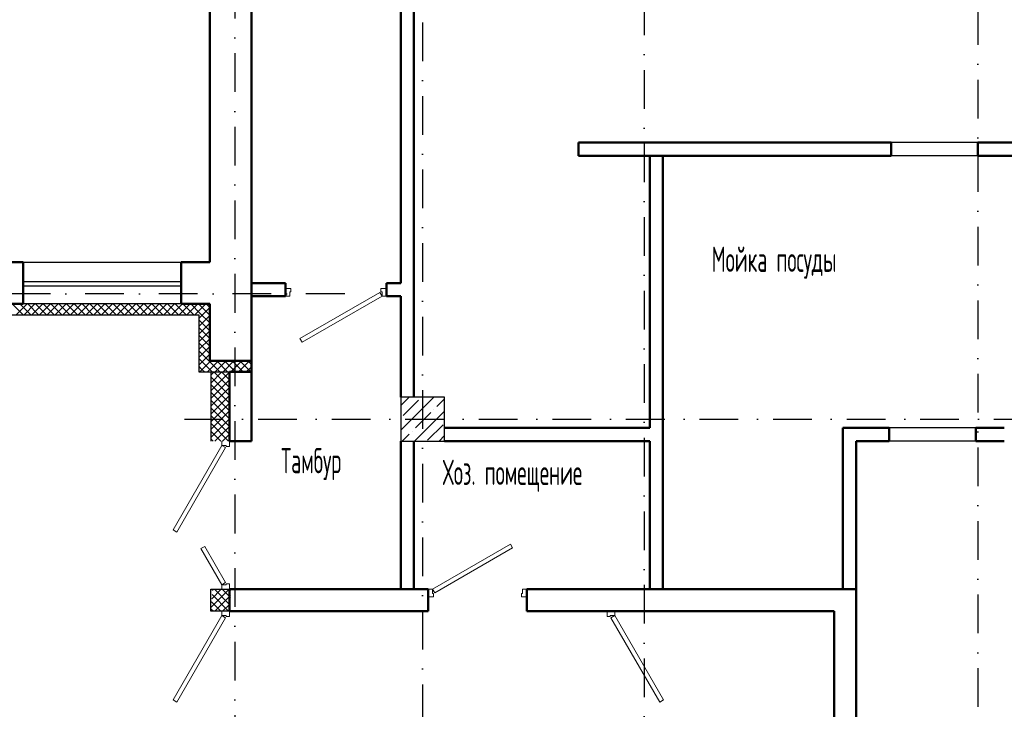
# Model space of a CAD drawing. Extents: x -1560602 to 321118, y -2308202 to -430103.
# Tile 97 of 104: x -1500266 to -1491295, y -2047798 to -2041513. Entities that reach past the tile are written whole.
import ezdxf

# ---------------------------------------------------------------- set-up
doc = ezdxf.new("R2010")
doc.units = 0
doc.header["$MEASUREMENT"] = 0
doc.linetypes.add('Dot & Dashed', pattern=[670.277762, 352.777767, -176.388884, 0, -141.111112])
doc.linetypes.add('Штрихпунктирная', pattern=[0.670278, 0.352778, -0.176389, 0, -0.141111])
doc.layers.add('Двери', color=4, linetype='CONTINUOUS', lineweight=15)
doc.layers.add('стены', color=5, linetype='CONTINUOUS', lineweight=50)
for name, color, linetype in [('Колонна', 7, 'CONTINUOUS'), ('колонна нижнего ряда', 1, 'CONTINUOUS'), ('Оси', 253, 'Dot & Dashed'), ('отделка', 240, 'CONTINUOUS'), ('Текст', 7, 'CONTINUOUS'), ('Утеплитель', 6, 'CONTINUOUS')]:
    doc.layers.add(name, color=color, linetype=linetype)
doc.styles.get("Standard").update_dxf_attribs({"font": 'spds.shx', "width": 0.7, "height": 250})

msp = doc.modelspace()

# ---------------------------------------------------------------- linework, layer by layer
at = {"layer": 'Двери', "color": 0, "linetype": 'Continuous'}
for p, q in [((-1497844.7, -2043963.4), (-1497794.7, -2043963.4)), ((-1497804.7, -2044033.4), (-1497844.7, -2044033.4)), ((-1497794.7, -2043993.4), (-1497804.7, -2043993.4)), ((-1497804.7, -2043993.4), (-1497804.7, -2044033.4)), ((-1497794.7, -2043963.4), (-1497794.7, -2043993.4)), ((-1497712.2, -2044418.8), (-1496984.7, -2043998.8)), ((-1496964.7, -2044033.4), (-1497692.2, -2044453.4)), ((-1496984.7, -2043998.8), (-1496964.7, -2044033.4)), ((-1496974.7, -2043993.4), (-1496974.7, -2043963.4)), ((-1496974.7, -2043963.4), (-1496924.7, -2043963.4)), ((-1496964.7, -2043993.4), (-1496974.7, -2043993.4)), ((-1496964.7, -2044033.4), (-1496964.7, -2043993.4)), ((-1496924.7, -2044033.4), (-1496964.7, -2044033.4)), ((-1497692.2, -2044453.4), (-1497712.2, -2044418.8)), ((-1498424.7, -2045353.4), (-1498424.7, -2045393.4)), ((-1498354.7, -2045403.4), (-1498354.7, -2045353.4)), ((-1498424.7, -2045393.4), (-1498869.2, -2046163.3)), ((-1498834.6, -2046183.3), (-1498390.1, -2045413.4)), ((-1498424.7, -2045393.4), (-1498384.7, -2045393.4)), ((-1498390.1, -2045413.4), (-1498424.7, -2045393.4)), ((-1498384.7, -2045393.4), (-1498384.7, -2045403.4)), ((-1498384.7, -2045403.4), (-1498354.7, -2045403.4)), ((-1498869.2, -2046163.3), (-1498834.6, -2046183.3)), ((-1498615.2, -2046333.5), (-1498580.6, -2046313.5)), ((-1498424.7, -2046663.4), (-1498615.2, -2046333.5)), ((-1498580.6, -2046313.5), (-1498390.1, -2046643.4)), ((-1496504.7, -2046703.4), (-1495794.6, -2046293.4)), ((-1495774.6, -2046328.1), (-1496484.7, -2046738.1)), ((-1495794.6, -2046293.4), (-1495774.6, -2046328.1)), ((-1498390.1, -2046643.4), (-1498424.7, -2046663.4)), ((-1498384.7, -2046663.4), (-1498424.7, -2046663.4)), ((-1498424.7, -2046663.4), (-1498424.7, -2046703.4)), ((-1498354.7, -2046653.4), (-1498384.7, -2046653.4)), ((-1498384.7, -2046653.4), (-1498384.7, -2046663.4)), ((-1498354.7, -2046703.4), (-1498354.7, -2046653.4)), ((-1496544.7, -2046703.4), (-1496504.7, -2046703.4)), ((-1496504.7, -2046703.4), (-1496504.7, -2046743.4)), ((-1496484.7, -2046738.1), (-1496504.7, -2046703.4)), ((-1495684.7, -2046743.4), (-1495684.7, -2046703.4)), ((-1495684.7, -2046703.4), (-1495644.7, -2046703.4)), ((-1496494.7, -2046773.4), (-1496544.7, -2046773.4)), ((-1496504.7, -2046743.4), (-1496494.7, -2046743.4)), ((-1496494.7, -2046743.4), (-1496494.7, -2046773.4)), ((-1495694.7, -2046773.4), (-1495694.7, -2046743.4)), ((-1495694.7, -2046743.4), (-1495684.7, -2046743.4)), ((-1495644.7, -2046773.4), (-1495694.7, -2046773.4)), ((-1498424.7, -2046903.4), (-1498424.7, -2046943.4)), ((-1498354.7, -2046953.4), (-1498354.7, -2046903.4)), ((-1494914.7, -2046953.4), (-1494914.7, -2046903.4)), ((-1494844.7, -2046903.4), (-1494844.7, -2046943.4)), ((-1498424.7, -2046943.4), (-1498869.2, -2047713.3)), ((-1498834.6, -2047733.3), (-1498390.1, -2046963.4)), ((-1498424.7, -2046943.4), (-1498384.7, -2046943.4)), ((-1498390.1, -2046963.4), (-1498424.7, -2046943.4)), ((-1498384.7, -2046943.4), (-1498384.7, -2046953.4)), ((-1498384.7, -2046953.4), (-1498354.7, -2046953.4)), ((-1494884.7, -2046953.4), (-1494914.7, -2046953.4)), ((-1494844.7, -2046943.4), (-1494884.7, -2046943.4)), ((-1494884.7, -2046943.4), (-1494884.7, -2046953.4)), ((-1494879.4, -2046963.4), (-1494844.7, -2046943.4)), ((-1494434.9, -2047733.3), (-1494879.4, -2046963.4)), ((-1494844.7, -2046943.4), (-1494400.2, -2047713.3)), ((-1498869.2, -2047713.3), (-1498834.6, -2047733.3)), ((-1494400.2, -2047713.3), (-1494434.9, -2047733.3))]:
    msp.add_line(p, q, dxfattribs=at)
at = {"layer": 'Колонна', "color": 0, "ltscale": 100}
for p, q in [((-1496394.7, -2044953.4), (-1496794.7, -2044953.4)), ((-1496794.7, -2044953.4), (-1496794.7, -2045353.4)), ((-1496394.7, -2045353.4), (-1496394.7, -2044953.4)), ((-1496794.7, -2045353.4), (-1496394.7, -2045353.4))]:
    msp.add_line(p, q, dxfattribs=at)
at = {"layer": 'колонна нижнего ряда', "color": 0, "lineweight": -3, "ltscale": 100}
for p, q in [((-1496794.7, -2045031), (-1496717.2, -2044953.4)), ((-1496794.7, -2045255.5), (-1496492.7, -2044953.4)), ((-1496773.4, -2045121.9), (-1496633, -2044981.5)), ((-1496605, -2044953.5), (-1496605, -2044953.5)), ((-1496464.7, -2045037.7), (-1496394.7, -2044967.7)), ((-1496668.2, -2045353.4), (-1496394.7, -2045080)), ((-1496661.1, -2045234.1), (-1496520.8, -2045093.8)), ((-1496492.7, -2045065.7), (-1496492.7, -2045065.7)), ((-1496548.9, -2045346.4), (-1496408.5, -2045206)), ((-1496780.4, -2045353.4), (-1496717.2, -2045290.2)), ((-1496689.2, -2045262.2), (-1496689.2, -2045262.2)), ((-1496443.7, -2045353.4), (-1496394.7, -2045304.5))]:
    msp.add_line(p, q, dxfattribs=at)
at = {"layer": 'Оси', "color": 0, "linetype": 'Штрихпунктирная', "lineweight": -3, "ltscale": 1000}
for p, q in [((-1494574.7, -2008453.4), (-1494574.7, -2057488.4)), ((-1491534.7, -2011893.4), (-1491534.7, -2057515.2)), ((-1498304.7, -2031093.6), (-1498304.7, -2057488.4)), ((-1496594.7, -2032153.4), (-1496594.7, -2051813.8)), ((-1497304.7, -2044013.4), (-1556759.9, -2044013.4)), ((-1498764.3, -2045153.4), (-1479259.7, -2045153.4))]:
    msp.add_line(p, q, dxfattribs=at)
at = {"layer": 'отделка', "color": 0, "ltscale": 100}
for p, q in [((-1500234.7, -2043723.4), (-1498794.7, -2043723.4)), ((-1500234.7, -2043898.8), (-1498794.7, -2043898.8)), ((-1500234.7, -2043938.8), (-1498794.7, -2043938.8)), ((-1498794.7, -2044103.4), (-1500234.7, -2044103.4))]:
    msp.add_line(p, q, dxfattribs=at)
at = {"layer": 'стены', "color": 0, "ltscale": 100}
for p, q in [((-1498534.7, -2035753.1), (-1498534.7, -2043723.4)), ((-1498154.7, -2043723.4), (-1498154.7, -2038233.4)), ((-1496794.7, -2043913.4), (-1496794.7, -2039353.4)), ((-1496674.7, -2039353.4), (-1496674.7, -2044953.4)), ((-1492324.7, -2042633.4), (-1495174.7, -2042633.4)), ((-1495174.7, -2042633.4), (-1495174.7, -2042753.4)), ((-1492324.7, -2042633.4), (-1492324.7, -2042753.4)), ((-1491014.7, -2042633.4), (-1491534.7, -2042633.4)), ((-1491534.7, -2042633.4), (-1491534.7, -2042753.4)), ((-1495174.7, -2042753.4), (-1492324.7, -2042753.4)), ((-1494524.7, -2042753.4), (-1494524.7, -2045233.4)), ((-1494404.7, -2046703.4), (-1494404.7, -2042753.4)), ((-1491534.7, -2042753.4), (-1491014.7, -2042753.4)), ((-1500234.7, -2043723.4), (-1501414.7, -2043723.4)), ((-1500234.7, -2043723.4), (-1500234.7, -2043823.4)), ((-1498794.7, -2043723.4), (-1498794.7, -2043823.4)), ((-1498534.7, -2043723.4), (-1498794.7, -2043723.4)), ((-1498154.7, -2044243.4), (-1498154.7, -2043723.4)), ((-1500234.7, -2043823.4), (-1500234.7, -2043893.4)), ((-1498794.7, -2043823.4), (-1498794.7, -2043893.4)), ((-1500234.7, -2043893.4), (-1500234.7, -2044103.4)), ((-1498794.7, -2043893.4), (-1498794.7, -2044103.4)), ((-1497844.7, -2043913.4), (-1498154.7, -2043913.4)), ((-1497844.7, -2044033.4), (-1497844.7, -2043913.4)), ((-1496924.7, -2044033.4), (-1496924.7, -2043913.4)), ((-1496924.7, -2043913.4), (-1496794.7, -2043913.4)), ((-1498154.7, -2044033.4), (-1497844.7, -2044033.4)), ((-1496794.7, -2044033.4), (-1496924.7, -2044033.4)), ((-1496794.7, -2044953.4), (-1496794.7, -2044033.4)), ((-1501414.7, -2044103.4), (-1500234.7, -2044103.4)), ((-1498794.7, -2044103.4), (-1498534.7, -2044103.4)), ((-1498534.7, -2044103.4), (-1498534.7, -2044623.4)), ((-1498154.7, -2044623.4), (-1498154.7, -2044243.4)), ((-1498534.7, -2044623.4), (-1498154.7, -2044623.4)), ((-1498154.7, -2045353.4), (-1498154.7, -2044623.4)), ((-1498354.7, -2044723.4), (-1498354.7, -2045353.4)), ((-1498154.7, -2044723.4), (-1498354.7, -2044723.4)), ((-1494524.7, -2045233.4), (-1496394.7, -2045233.4)), ((-1492344.7, -2045233.4), (-1492764.7, -2045233.4)), ((-1492764.7, -2045233.4), (-1492764.7, -2046703.4)), ((-1491294.7, -2045233.4), (-1491554.7, -2045233.4)), ((-1498354.7, -2045353.4), (-1498154.7, -2045353.4)), ((-1496794.7, -2046703.4), (-1496794.7, -2045353.4)), ((-1496674.7, -2045353.4), (-1496674.7, -2046703.4)), ((-1496394.7, -2045353.4), (-1494524.7, -2045353.4)), ((-1494524.7, -2045353.4), (-1494524.7, -2046703.4)), ((-1492644.7, -2051003.4), (-1492644.7, -2045353.4)), ((-1492644.7, -2045353.4), (-1492344.7, -2045353.4)), ((-1491554.7, -2045353.4), (-1491294.7, -2045353.4)), ((-1498354.7, -2046703.4), (-1496544.7, -2046703.4)), ((-1498354.7, -2046903.4), (-1498354.7, -2046703.4)), ((-1496544.7, -2046703.4), (-1496544.7, -2046903.4)), ((-1492644.7, -2046703.4), (-1495644.7, -2046703.4)), ((-1495644.7, -2046703.4), (-1495644.7, -2046903.4)), ((-1496544.7, -2046903.4), (-1498354.7, -2046903.4)), ((-1495644.7, -2046903.4), (-1492844.7, -2046903.4)), ((-1492844.7, -2046903.4), (-1492844.7, -2051003.4))]:
    msp.add_line(p, q, dxfattribs=at)
at = {"layer": 'стены', "color": 0, "linetype": 'Continuous', "lineweight": -3, "ltscale": 100}
for p, q in [((-1491534.7, -2042633.4), (-1492324.7, -2042633.4)), ((-1491534.7, -2042753.4), (-1492324.7, -2042753.4)), ((-1491554.7, -2045233.4), (-1492344.7, -2045233.4)), ((-1491554.7, -2045353.4), (-1492344.7, -2045353.4))]:
    msp.add_line(p, q, dxfattribs=at)
at = {"layer": 'стены', "color": 0, "linetype": 'Continuous', "ltscale": 100}
for p, q in [((-1500234.7, -2043823.4), (-1500234.7, -2043893.4)), ((-1498794.7, -2043823.4), (-1498794.7, -2043893.4)), ((-1492344.7, -2045353.4), (-1492344.7, -2045233.4)), ((-1491554.7, -2045353.4), (-1491554.7, -2045233.4))]:
    msp.add_line(p, q, dxfattribs=at)
at = {"layer": 'Утеплитель', "color": 0, "ltscale": 100}
for p, q in [((-1500234.7, -2044203.4), (-1500334.7, -2044103.4)), ((-1500297.6, -2044203.4), (-1500197.6, -2044103.4)), ((-1500164, -2044203.4), (-1500264, -2044103.4)), ((-1500226.9, -2044203.4), (-1500126.9, -2044103.4)), ((-1500093.3, -2044203.4), (-1500193.3, -2044103.4)), ((-1500156.2, -2044203.4), (-1500056.2, -2044103.4)), ((-1500022.5, -2044203.4), (-1500122.5, -2044103.4)), ((-1500085.5, -2044203.4), (-1499985.5, -2044103.4)), ((-1499951.8, -2044203.4), (-1500051.8, -2044103.4)), ((-1500014.8, -2044203.4), (-1499914.8, -2044103.4)), ((-1499881.1, -2044203.4), (-1499981.1, -2044103.4)), ((-1499944.1, -2044203.4), (-1499844.1, -2044103.4)), ((-1499810.4, -2044203.4), (-1499910.4, -2044103.4)), ((-1499873.4, -2044203.4), (-1499773.4, -2044103.4)), ((-1499739.7, -2044203.4), (-1499839.7, -2044103.4)), ((-1499802.7, -2044203.4), (-1499702.7, -2044103.4)), ((-1499669, -2044203.4), (-1499769, -2044103.4)), ((-1499731.9, -2044203.4), (-1499631.9, -2044103.4)), ((-1499598.3, -2044203.4), (-1499698.3, -2044103.4)), ((-1499661.2, -2044203.4), (-1499561.2, -2044103.4)), ((-1499527.6, -2044203.4), (-1499627.6, -2044103.4)), ((-1499590.5, -2044203.4), (-1499490.5, -2044103.4)), ((-1499456.9, -2044203.4), (-1499556.9, -2044103.4)), ((-1499519.8, -2044203.4), (-1499419.8, -2044103.4)), ((-1499386.2, -2044203.4), (-1499486.2, -2044103.4)), ((-1499449.1, -2044203.4), (-1499349.1, -2044103.4)), ((-1499315.4, -2044203.4), (-1499415.4, -2044103.4)), ((-1499378.4, -2044203.4), (-1499278.4, -2044103.4)), ((-1499244.7, -2044203.4), (-1499344.7, -2044103.4)), ((-1499307.7, -2044203.4), (-1499207.7, -2044103.4)), ((-1499174, -2044203.4), (-1499274, -2044103.4)), ((-1499237, -2044203.4), (-1499137, -2044103.4)), ((-1499103.3, -2044203.4), (-1499203.3, -2044103.4)), ((-1499166.3, -2044203.4), (-1499066.3, -2044103.4)), ((-1499032.6, -2044203.4), (-1499132.6, -2044103.4)), ((-1499095.5, -2044203.4), (-1498995.5, -2044103.4)), ((-1498961.9, -2044203.4), (-1499061.9, -2044103.4)), ((-1499024.8, -2044203.4), (-1498924.8, -2044103.4)), ((-1498891.2, -2044203.4), (-1498991.2, -2044103.4)), ((-1498954.1, -2044203.4), (-1498854.1, -2044103.4)), ((-1498820.5, -2044203.4), (-1498920.5, -2044103.4)), ((-1498883.4, -2044203.4), (-1498783.4, -2044103.4)), ((-1498749.8, -2044203.4), (-1498849.8, -2044103.4)), ((-1498812.7, -2044203.4), (-1498712.7, -2044103.4)), ((-1498679, -2044203.4), (-1498779, -2044103.4)), ((-1498742, -2044203.4), (-1498642, -2044103.4)), ((-1498621.5, -2044190.2), (-1498708.3, -2044103.4)), ((-1498671.3, -2044203.4), (-1498571.3, -2044103.4)), ((-1498586.2, -2044154.9), (-1498637.6, -2044103.4)), ((-1498550.8, -2044119.5), (-1498566.9, -2044103.4)), ((-1498534.7, -2044135.6), (-1498550.8, -2044119.5)), ((-1502854.7, -2044203.4), (-1498634.7, -2044203.4)), ((-1498634.7, -2044237.6), (-1498534.7, -2044137.6)), ((-1498634.7, -2044203.4), (-1498634.7, -2044723.4)), ((-1498634.7, -2044308.3), (-1498534.7, -2044208.3)), ((-1498534.7, -2044277), (-1498621.5, -2044190.2)), ((-1498534.7, -2044206.3), (-1498586.2, -2044154.9)), ((-1498534.7, -2044347.7), (-1498634.7, -2044247.7)), ((-1498634.7, -2044379), (-1498534.7, -2044279)), ((-1498534.7, -2044418.5), (-1498634.7, -2044318.5)), ((-1498634.7, -2044449.7), (-1498534.7, -2044349.7)), ((-1498534.7, -2044489.2), (-1498634.7, -2044389.2)), ((-1498634.7, -2044520.5), (-1498534.7, -2044420.5)), ((-1498534.7, -2044559.9), (-1498634.7, -2044459.9)), ((-1498634.7, -2044591.2), (-1498534.7, -2044491.2)), ((-1498538.3, -2044627), (-1498634.7, -2044530.6)), ((-1498634.7, -2044661.9), (-1498534.7, -2044561.9)), ((-1498573.7, -2044662.4), (-1498634.7, -2044601.3)), ((-1498609, -2044697.7), (-1498634.7, -2044672)), ((-1498625.6, -2044723.4), (-1498525.6, -2044623.4)), ((-1498512.6, -2044723.4), (-1498573.7, -2044662.4)), ((-1498554.9, -2044723.4), (-1498454.9, -2044623.4)), ((-1498441.9, -2044723.4), (-1498538.3, -2044627)), ((-1498484.2, -2044723.4), (-1498384.2, -2044623.4)), ((-1498371.2, -2044723.4), (-1498471.2, -2044623.4)), ((-1498413.5, -2044723.4), (-1498313.5, -2044623.4)), ((-1498300.5, -2044723.4), (-1498400.5, -2044623.4)), ((-1498342.8, -2044723.4), (-1498242.8, -2044623.4)), ((-1498229.8, -2044723.4), (-1498329.8, -2044623.4)), ((-1498272, -2044723.4), (-1498172, -2044623.4)), ((-1498159, -2044723.4), (-1498259, -2044623.4)), ((-1498154.7, -2044657), (-1498188.3, -2044623.4)), ((-1498634.7, -2044723.4), (-1498354.7, -2044723.4)), ((-1498583.3, -2044723.4), (-1498609, -2044697.7)), ((-1498524.7, -2044723.4), (-1498524.7, -2045353.4)), ((-1498524.7, -2044754.2), (-1498494, -2044723.4)), ((-1498524.7, -2044824.9), (-1498423.3, -2044723.4)), ((-1498524.7, -2044895.6), (-1498354.7, -2044725.6)), ((-1498354.7, -2044866.8), (-1498498.1, -2044723.4)), ((-1498354.7, -2044796.1), (-1498427.4, -2044723.4)), ((-1498354.7, -2044725.4), (-1498356.7, -2044723.4)), ((-1498201.3, -2044723.4), (-1498154.7, -2044676.9)), ((-1498354.7, -2044937.5), (-1498524.7, -2044767.5)), ((-1498524.7, -2044966.3), (-1498354.7, -2044796.3)), ((-1498354.7, -2045008.3), (-1498524.7, -2044838.3)), ((-1498524.7, -2045037), (-1498354.7, -2044867)), ((-1498354.7, -2045079), (-1498524.7, -2044909)), ((-1498524.7, -2045107.7), (-1498354.7, -2044937.7)), ((-1498354.7, -2045149.7), (-1498524.7, -2044979.7)), ((-1498524.7, -2045178.4), (-1498354.7, -2045008.4)), ((-1498354.7, -2045220.4), (-1498524.7, -2045050.4)), ((-1498524.7, -2045249.1), (-1498354.7, -2045079.1)), ((-1498354.7, -2045291.1), (-1498524.7, -2045121.1)), ((-1498524.7, -2045319.9), (-1498354.7, -2045149.9)), ((-1498363.1, -2045353.4), (-1498524.7, -2045191.8)), ((-1498433.8, -2045353.4), (-1498524.7, -2045262.5)), ((-1498487.6, -2045353.4), (-1498354.7, -2045220.6)), ((-1498416.9, -2045353.4), (-1498354.7, -2045291.3)), ((-1498504.5, -2045353.4), (-1498524.7, -2045333.2)), ((-1498524.7, -2046703.4), (-1498354.7, -2046703.4)), ((-1498524.7, -2046903.4), (-1498524.7, -2046703.4)), ((-1498522, -2046867.1), (-1498358.3, -2046703.4)), ((-1498516.3, -2046790.7), (-1498429, -2046703.4)), ((-1498510.6, -2046714.2), (-1498499.8, -2046703.4)), ((-1498350.4, -2046845.4), (-1498492.4, -2046703.4)), ((-1498345.5, -2046779.7), (-1498421.7, -2046703.4)), ((-1498354.7, -2046703.4), (-1498354.7, -2046903.4)), ((-1498340.5, -2046713.9), (-1498351, -2046703.4)), ((-1498433.8, -2046903.4), (-1498518.4, -2046818.9)), ((-1498363.1, -2046903.4), (-1498513.5, -2046753.1)), ((-1498487.6, -2046903.4), (-1498344, -2046759.8)), ((-1498354.7, -2046903.4), (-1498524.7, -2046903.4)), ((-1498504.5, -2046903.4), (-1498523.3, -2046884.6)), ((-1498416.9, -2046903.4), (-1498349.7, -2046836.2))]:
    msp.add_line(p, q, dxfattribs=at)

# ---------------------------------------------------------------- texts
at = {"layer": 'Текст', "color": 0, "width": 0.7}
for s, p in [('Мойка посуды', (-1493961.3, -2043812.2)), ('Тамбур', (-1497884.9, -2045647.1)), ('Хоз. помещение', (-1496411, -2045753.6))]:
    msp.add_text(s, height=230, dxfattribs=at).set_placement(p)

doc.saveas('drawing.dxf')
